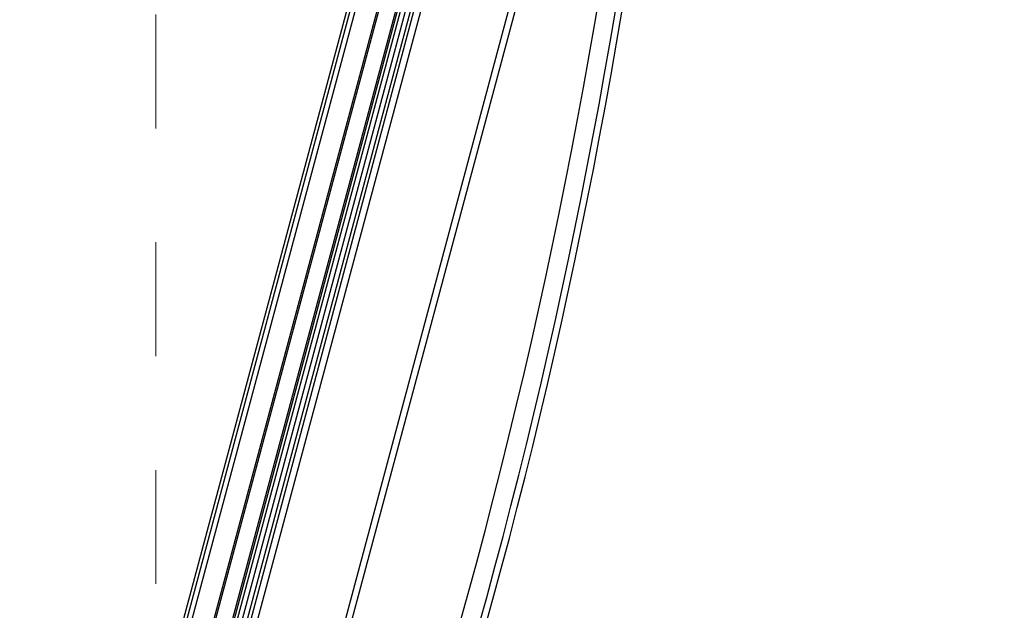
# Model space of a CAD drawing. Header units: millimetres. Extents: x -486876 to 553054, y -140324 to 834178.
# Tile 15 of 155: x -167281 to -166979, y 74637 to 74819. Entities that reach past the tile are written whole.
import ezdxf
from ezdxf.enums import TextEntityAlignment as Align

# ---------------------------------------------------------------- set-up
doc = ezdxf.new("R2010")
doc.units = ezdxf.units.MM
doc.linetypes.add('DASH2', pattern=[0.75, 0.5, -0.25])
doc.linetypes.add('XREF$0$0.5_0.5', pattern=[1, 0.5, -0.5])
doc.layers.add('_XREF', color=252, linetype='DASH2', lineweight=13)
for name, color, linetype in [('XREF$0$DRZWI', 8, 'Continuous'), ('XREF$0$MEBLE_ŁAZIENKOWE_I_KUCHENNE', 8, 'Continuous'), ('XREF$0$WYPEŁNIENIA', 8, 'Continuous')]:
    doc.layers.add(name, color=color, linetype=linetype)
doc.styles.add('XREF$0$APLUS', font='arial.ttf', dxfattribs={"width": 0.6})

# ---------------------------------------------------------------- blocks, each defined once
blk = doc.blocks.new('XREF')
at = {"layer": 'XREF$0$WYPEŁNIENIA'}
h = blk.add_hatch(dxfattribs=at)
h.set_pattern_fill('ANSI31', color=256, scale=3)
h.set_pattern_definition([(45, (-52999.89869501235, 13162.69405348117), (-6.735192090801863, 6.735192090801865), [])])
h.paths.add_polyline_path([(2833.433795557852, 10024.03616853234), (2806.555606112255, 10024.03616853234), (2806.555606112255, 10062.95404092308), (2756.555606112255, 10062.95404092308), (2756.555606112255, 10102.95404092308), (2726.651723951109, 10102.95404092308), (2725.8784229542, 10101.79483248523), (2725.8784229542, 10033.49172764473), (2680.313831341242, 10033.49172764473), (2680.313831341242, 10102.95404092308), (2641.555606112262, 10102.95404092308), (2641.555606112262, 10024.03616853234), (2546.555606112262, 10024.03616853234), (2546.555606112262, 9984.036168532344), (2833.433795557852, 9984.036168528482)])
h.paths.add_polyline_path([(3066.996169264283, 10024.03616853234), (2833.433795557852, 10024.03616853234), (2833.433795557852, 9984.036168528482), (3066.996169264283, 9984.036168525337), (3066.996169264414, 9994.036168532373)])
h.paths.add_polyline_path([(2456.555606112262, 10024.03616853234), (2376.555606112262, 10024.03616853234), (2376.555606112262, 10044.03616853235), (2361.555606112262, 10044.03616853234), (2361.555606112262, 10024.03616853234), (2161.555606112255, 10024.03616853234), (2161.555606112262, 10141.98686812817), (2121.555606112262, 10141.98686812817), (2121.555606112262, 9894.373940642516), (1846.555606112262, 9894.373940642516), (1846.555606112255, 9872.666802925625), (1876.555606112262, 9872.666802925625), (2121.555606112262, 9872.666802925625), (2121.555606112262, 9779.124947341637), (2161.555606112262, 9779.124947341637), (2161.555606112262, 9869.373940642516), (2161.555606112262, 9984.036168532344), (2456.555606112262, 9984.036168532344)])
h.paths.add_polyline_path([(2376.555606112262, 10304.91120831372), (2361.555606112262, 10304.91120831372), (2361.555606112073, 10144.03616853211), (2371.638122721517, 10144.03616853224), (2376.555606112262, 10144.03616853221)])
h.paths.add_polyline_path([(2444.575661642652, 10649.37394064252), (2192.94354898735, 10649.37394064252), (2192.94354898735, 10634.37394064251), (2379.575661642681, 10634.37394064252), (2379.575661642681, 10589.37394064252), (2444.575661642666, 10589.37394064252)])
h.paths.add_polyline_path([(2161.555606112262, 10634.37394064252), (2192.94354898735, 10634.37394064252), (2192.94354898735, 10649.37394064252), (2161.555606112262, 10649.37394064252), (2161.555606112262, 10704.67267602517), (2121.555606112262, 10704.67267602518), (2121.555606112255, 10581.69647244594), (2161.555606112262, 10581.69647244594)])
h.paths.add_polyline_path([(2647.019891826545, 10553.67720751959), (2666.091320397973, 10553.67720751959), (2666.091320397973, 10567.17720751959), (2647.019891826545, 10567.17720751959)], flags=16)
h.paths.add_polyline_path([(2530.525444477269, 10311.91120831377), (2530.525444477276, 10304.91120831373), (2666.555606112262, 10304.91120831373), (2666.555606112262, 10392.95404092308), (2646.555606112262, 10392.95404092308), (2646.555606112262, 10322.95404092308), (2530.525444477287, 10322.95404092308)])
edge = h.paths.add_edge_path()
edge.add_line((2430.525444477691, 10304.91120831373), (2430.525444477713, 10311.91120831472))
edge.add_line((2430.525444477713, 10311.91120831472), (2433.025444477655, 10311.91120831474))
edge.add_line((2433.025444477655, 10311.91120831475), (2430.525444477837, 10314.91120831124))
edge.add_arc((2428.7615503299, 10318.93262461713), 4.391253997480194, 293.6834626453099, 426.3165373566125)
edge.add_line((2430.525444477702, 10322.95404092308), (2161.555606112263, 10322.95404092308))
edge.add_line((2161.555606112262, 10322.95404092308), (2161.555606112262, 10418.77213226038))
edge.add_line((2161.555606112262, 10418.77213226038), (2121.555606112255, 10418.77213226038))
edge.add_line((2121.555606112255, 10418.77213226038), (2121.555606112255, 10304.91120831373))
edge.add_line((2121.555606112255, 10304.91120831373), (2430.525444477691, 10304.91120831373))
h.paths.add_polyline_path([(2666.555606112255, 10649.37394064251), (2641.647590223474, 10649.37394064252), (2641.647590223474, 10634.37394064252), (2646.555606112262, 10634.37394064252), (2646.555606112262, 10497.95404092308), (2666.555606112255, 10497.95404092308)])
at = {"layer": 'XREF$0$MEBLE_ŁAZIENKOWE_I_KUCHENNE'}
for p, q in [((2746.204038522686, 10331.27343935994), (2763.718327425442, 10396.63765540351)), ((2746.411149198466, 10331.27364626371), (2763.937394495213, 10396.68248417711)), ((2760.867668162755, 10393.72625681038), (2744.132931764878, 10331.27137032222)), ((2760.990142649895, 10393.7969674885), (2744.236487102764, 10331.27147377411)), ((2744.391820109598, 10331.27162895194), (2761.030636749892, 10393.36853803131)), ((2761.471711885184, 10392.50324569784), (2745.064929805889, 10331.2723013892)), ((2761.532949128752, 10392.5386010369), (2745.116707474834, 10331.27235311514)), ((2745.78981717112, 10331.2730255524), (2762.147859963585, 10392.32207236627)), ((2761.446510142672, 10390.28415469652), (2745.762076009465, 10331.7490496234)), ((2761.494806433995, 10390.27121374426), (2745.810372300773, 10331.73610867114)), ((2746.509912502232, 10332.80134692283), (2761.590005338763, 10389.08101957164)), ((2764.300603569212, 10387.99237030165), (2749.522036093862, 10332.83800562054)), ((2749.715221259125, 10332.78624181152), (2764.493788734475, 10387.94060649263)), ((2747.321818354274, 10336.4109763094), (2760.582791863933, 10385.90160320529))]:
    blk.add_line(p, q, dxfattribs=at)
at = {"layer": 'XREF$0$MEBLE_ŁAZIENKOWE_I_KUCHENNE', "linetype": 'XREF$0$0.5_0.5', "lineweight": 9, "ltscale": 7}
blk.add_lwpolyline([(2670.506635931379, 10424.33577105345), (2670.506635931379, 10324.33577105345), (2750.506635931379, 10324.33577105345), (2750.506635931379, 10424.33577105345)], close=True, dxfattribs=at)
at = {"layer": 'XREF$0$MEBLE_ŁAZIENKOWE_I_KUCHENNE'}
for centre, radius, start, end in [((2582.043663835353, 10407.78847325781), 184.61766817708, 335.088513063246, 354.9114869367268), ((2587.159905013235, 10406.4175805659), 179.90000000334, 335.0885130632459, 354.9114869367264), ((2587.159905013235, 10406.4175805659), 180.1000000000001, 335.0885130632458, 354.9114869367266)]:
    blk.add_arc(centre, radius, start, end, dxfattribs=at)
at = {"style": 'XREF$0$APLUS'}
blk.add_attdef('165', text='', height=12.94117647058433, rotation=90, dxfattribs=at).set_placement((5850.278498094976, 4086.907779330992), align=Align.TOP_CENTER)
blk.add_attdef('70', text='', height=12.94117647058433, rotation=90, dxfattribs=at).set_placement((5846.743639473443, 4087.031364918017), align=Align.BOTTOM_CENTER)
at = {"layer": 'XREF$0$DRZWI', "style": 'XREF$0$APLUS'}
for tag, height, p in [('90', 10.58823529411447, (3968.05138817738, 17970.78243881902)), ('90', 10.58823529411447, (4273.691855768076, 17907.62937718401)), ('90', 10.58823529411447, (4647.106231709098, 17907.629377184)), ('90', 10.58823529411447, (4995.741231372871, 17907.629377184)), ('90', 10.58823529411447, (5345.009461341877, 17907.629377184)), ('90', 8.235294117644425, (3625.85855080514, 17450.53331486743)), ('90', 8.235294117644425, (4282.578876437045, 17436.63887438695)), ('90', 8.235294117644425, (4577.820190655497, 17436.63887438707)), ('90', 8.235294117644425, (5003.123057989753, 17436.63887438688)), ('90', 8.235294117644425, (5300.954962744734, 17436.63887438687)), ('90', 8.235294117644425, (5625.634958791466, 17350.9567237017)), ('110', 12.94117647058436, (3772.727889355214, 10725.01048389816)), ('100', 12.94117647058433, (3763.845640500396, 10003.37616849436)), ('90', 10.58823529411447, (3383.406724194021, 9921.969486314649)), ('83', 10.58823529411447, (4118.725536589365, 4184.033900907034))]:
    blk.add_attdef(tag, text='', height=height, dxfattribs=at).set_placement(p, align=Align.BOTTOM_CENTER)
for tag, height, p in [('200', 10.58823529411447, (3967.950272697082, 17967.89028176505)), ('200', 10.58823529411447, (4273.590740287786, 17904.73722013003)), ('200', 10.58823529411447, (4647.005116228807, 17904.73722013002)), ('200', 10.58823529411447, (4995.640115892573, 17904.73722013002)), ('200', 10.58823529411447, (5344.908345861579, 17904.73722013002)), ('200', 8.235294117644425, (3625.85855080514, 17448.283859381)), ('200', 8.235294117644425, (4282.578876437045, 17434.38941890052)), ('200', 8.235294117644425, (4577.820190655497, 17434.38941890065)), ('200', 8.235294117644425, (5003.123057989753, 17434.38941890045)), ('200', 8.235294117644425, (5300.954962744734, 17434.38941890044)), ('200', 8.235294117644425, (5625.634958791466, 17348.70726821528)), ('210', 12.94117647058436, (3772.604303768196, 10721.47562527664)), ('200', 12.94117647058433, (3763.845640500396, 9999.841309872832)), ('200', 10.58823529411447, (3383.305608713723, 9919.07732926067)), ('178', 10.58823529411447, (4118.624421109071, 4181.141743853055))]:
    blk.add_attdef(tag, text='', height=height, dxfattribs=at).set_placement(p, align=Align.TOP_CENTER)
for tag, height, p in [('100', 10.58823529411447, (5719.754631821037, 17787.41205813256)), ('96', 10.58823529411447, (4202.026315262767, 17787.41205813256)), ('100', 12.94117647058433, (4599.328909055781, 17776.95827401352)), ('100', 12.94117647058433, (4947.963908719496, 17776.95827401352)), ('100', 12.94117647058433, (5297.446742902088, 17776.95827401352)), ('100', 12.94117647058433, (4040.533596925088, 17776.31627884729)), ('100', 12.94117647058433, (3575.627035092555, 17557.16233375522)), ('100', 12.94117647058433, (3932.340618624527, 17557.16233375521)), ('100', 12.94117647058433, (4215.591665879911, 17557.16233375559)), ('100', 12.94117647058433, (4630.165739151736, 17557.16233375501)), ('100', 12.94117647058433, (4954.891542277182, 17557.16233375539)), ('100', 12.94117647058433, (5353.300511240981, 17557.16233375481)), ('100', 12.94117647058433, (5612.360990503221, 17557.16233375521)), ('90', 11.76470588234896, (4712.886103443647, 10187.26120117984)), ('90', 11.76470588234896, (4933.752316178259, 10129.0650927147)), ('90', 11.76470588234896, (5359.811139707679, 10117.21067529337)), ('120', 13.5294117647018, (3472.055606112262, 9987.904054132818)), ('90', 11.76470588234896, (4206.167592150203, 4035.840472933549))]:
    blk.add_attdef(tag, text='', height=height, rotation=90, dxfattribs=at).set_placement(p, align=Align.BOTTOM_CENTER)
for tag, height, p in [('205', 10.58823529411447, (4204.918472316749, 17787.31094265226)), ('210', 10.58823529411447, (5722.646788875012, 17787.31094265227)), ('210', 12.94117647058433, (4602.863767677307, 17776.83468842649)), ('210', 12.94117647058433, (4951.498767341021, 17776.83468842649)), ('210', 12.94117647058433, (5300.981601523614, 17776.8346884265)), ('210', 12.94117647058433, (4044.068455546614, 17776.19269326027)), ('210', 12.94117647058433, (3579.161893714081, 17557.03874816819)), ('210', 12.94117647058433, (3935.875477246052, 17557.03874816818)), ('210', 12.94117647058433, (4219.126524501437, 17557.03874816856)), ('210', 12.94117647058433, (4633.700597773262, 17557.03874816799)), ('210', 12.94117647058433, (4958.426400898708, 17557.03874816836)), ('210', 12.94117647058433, (5356.835369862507, 17557.03874816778)), ('210', 12.94117647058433, (5615.895849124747, 17557.03874816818)), ('200', 11.76470588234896, (4716.099611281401, 10187.14885064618)), ('200', 11.76470588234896, (4936.965824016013, 10128.95274218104)), ('200', 11.76470588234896, (5363.024647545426, 10117.09832475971)), ('210', 13.5294117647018, (3475.751140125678, 9987.904054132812)), ('170', 11.76470588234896, (4209.381099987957, 4035.728122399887))]:
    blk.add_attdef(tag, text='', height=height, rotation=90, dxfattribs=at).set_placement(p, align=Align.TOP_CENTER)

msp = doc.modelspace()

# ---------------------------------------------------------------- block references
at = {"layer": '_XREF', "xscale": 10, "yscale": 10, "zscale": 10}
msp.add_blockref('XREF', (-194744.7506959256, -28948.2006621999), dxfattribs=at)

doc.saveas('drawing.dxf')
